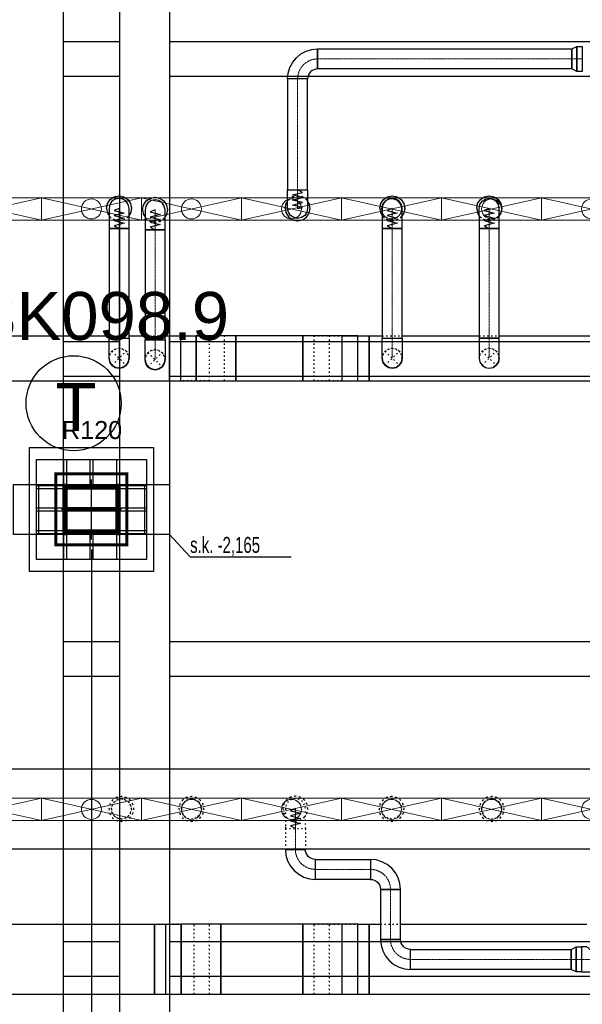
# Model space of a CAD drawing. Header units: centimetres. Extents: x -149939 to 48626, y -46000 to 152985.
# Tile 41 of 256: x -23256 to -17633, y 12051 to 21897. Entities that reach past the tile are written whole.
import ezdxf

# ---------------------------------------------------------------- set-up
doc = ezdxf.new("R2010")
doc.units = ezdxf.units.CM
doc.header["$LTSCALE"] = 50
doc.header["$PDMODE"] = 35
doc.header["$PDSIZE"] = 0.1
for name, pattern in [('01-103-Went PP_poziom-0_5$0$DASHDOT', [25.4, 12.7, -6.35, 0, -6.35]), ('CADVENT_CENTERLINE', [9.9, 7.4, -1, 0.5, -1]), ('CADVENT_HIDDEN', [0.8, 0.25, -0.55]), ('Kondygnacja  -0_5$0$HIDDEN', [9.525, 6.35, -3.175]), ('Kondygnacja  -0_5$0$HIDDEN2', [4.7625, 3.175, -1.5875]), ('Osie rzutów$0$DASHDOT2', [12.7, 6.35, -3.175, 0, -3.175])]:
    doc.linetypes.add(name, pattern=pattern)
doc.layers.get('0').update_dxf_attribs({"color": 8})
doc.layers.get('DEFPOINTS').update_dxf_attribs({"color": 8})
for name, color, linetype in [('01-103-Went PP_poziom-0_5$0$L_Nawiew', 7, 'Continuous'), ('01-103-Went PP_poziom-0_5$0$L_oś symetrii', 7, 'Continuous'), ('bgde-nawiewDETAILS', 1, 'Continuous'), ('bgde-nawiewEXP', 7, 'Continuous'), ('bgde-nawiewHIDDEN', 250, 'Continuous'), ('Kondygnacja  -0_5$0$ARCH_INFO_ODPORNOŚĆ OGNIOWA', 8, 'Continuous'), ('Kondygnacja  -0_5$0$ARCH_KONSTR_POWYŻEJ RZUTU', 8, 'Kondygnacja  -0_5$0$HIDDEN'), ('Kondygnacja  -0_5$0$ARCH_KONSTR_POWYŻEJ RZUTU_IST', 8, 'Kondygnacja  -0_5$0$HIDDEN2'), ('Kondygnacja  -0_5$0$ARCH_KONSTRUKCJA_NIEWIDOCZNA', 8, 'Continuous'), ('Kondygnacja  -0_5$0$ARCH_OKŁADZINA', 8, 'Continuous'), ('Kondygnacja  -0_5$0$ARCH_SŁUPY', 8, 'Continuous'), ('Osie rzutów$0$ARCH_INFO_OSIE_IST', 8, 'Osie rzutów$0$DASHDOT2'), ('Osie rzutów$0$ARCH_INFO_OSIE_OPISY_IST', 8, 'Continuous')]:
    doc.layers.add(name, color=color, linetype=linetype)
for name, color, linetype, lineweight in [('bgde-nawiewCEN', 7, 'Continuous', 13), ('bgde_nawiewnik', 11, 'Continuous', 5), ('Kondygnacja  -0_5$0$ARCH_INFO_WYMIARY', 8, 'Continuous', 9), ('RFCU', 6, 'Continuous', 30)]:
    doc.layers.add(name, color=color, linetype=linetype, lineweight=lineweight)
doc.styles.add('Arial', font='ARIAL.TTF')
doc.styles.add('Kondygnacja  -0_5$0$Arial', font='ARIAL.TTF')
doc.styles.add('Kondygnacja  -0_5$0$BIKTS', font='bikromsw.shx', dxfattribs={"width": 0.8})
doc.styles.add('Kondygnacja  -0_5$0$Romans', font='Romans.shx', dxfattribs={"width": 0.7})
doc.dimstyles.new('Kondygnacja  -0_5$0$Wymiary 1-100', dxfattribs={"dimtxt": 12, "dimasz": 10, "dimexe": 5, "dimexo": 0, "dimgap": 4, "dimtad": 1, "dimrnd": 0.5, "dimzin": 12, "dimdsep": 46, "dimtxsty": 'Kondygnacja  -0_5$0$Romans', "dimblk": 'Kondygnacja  -0_5$0$_Oblique', "dimcen": 10, "dimdle": 10, "dimclrt": 55, "dimazin": 0, "dimtfac": 1, "dimtmove": 1, "dimatfit": 3, "dimfxl": 8, "dimfxlon": 1, "dimtolj": 1, "dimtzin": 0, "dimarcsym": 0})
pattern_1 = [(45, (-1133.3117, -3177.9858), (-0.6735192, 0.6735192), [])]

# ---------------------------------------------------------------- blocks, each defined once
blk = doc.blocks.new('Osie rzutów')
at = {"layer": 'Osie rzutów$0$ARCH_INFO_OSIE_IST', "ltscale": 10}
for p, q in [((9860, 12510), (9860, 4623.26)), ((9860, 6170), (9860, 6230)), ((4436.04, 6200), (15156.54, 6200)), ((9890, 6200), (9830, 6200))]:
    blk.add_line(p, q, dxfattribs=at)
blk = doc.blocks.new('Kondygnacja  -0_5$0$słup_kwadrat')
at = {"layer": 'Kondygnacja  -0_5$0$ARCH_SŁUPY', "lineweight": 40}
h = blk.add_hatch(dxfattribs=at)
h.set_pattern_fill('ANSI31', color=256, scale=0.3, style=0)
h.set_pattern_definition(pattern_1)
h.paths.add_polyline_path([(36, 34), (39, 34), (39, 84), (36, 84)])
h = blk.add_hatch(dxfattribs=at)
h.set_pattern_fill('ANSI31', color=256, scale=0.3, style=0)
h.set_pattern_definition(pattern_1)
h.paths.add_polyline_path([(89, 80), (89, 83), (39, 83), (39, 80)])
h = blk.add_hatch(dxfattribs=at)
h.set_pattern_fill('ANSI31', color=256, scale=0.3, style=0)
h.set_pattern_definition(pattern_1)
h.paths.add_polyline_path([(89, 34), (92, 34), (92, 84), (89, 84)])
h = blk.add_hatch(dxfattribs=at)
h.set_pattern_fill('ANSI31', color=256, scale=0.3, style=0)
h.set_pattern_definition(pattern_1)
h.paths.add_polyline_path([(89, 57.5), (89, 60.5), (39, 60.5), (39, 57.5)])
h = blk.add_hatch(dxfattribs=at)
h.set_pattern_fill('ANSI31', color=256, scale=0.3, style=0)
h.set_pattern_definition(pattern_1)
h.paths.add_polyline_path([(89, 35), (89, 38), (39, 38), (39, 35)])
at = {"layer": 'Kondygnacja  -0_5$0$ARCH_KONSTRUKCJA_NIEWIDOCZNA'}
blk.add_lwpolyline([(119, 109), (119, 9), (9, 9), (9, 109)], close=True, dxfattribs=at)
for points in [[(36, 109), (36, 84)], [(39, 109), (39, 84)], [(62.5, 109), (62.5, 83)], [(65.5, 109), (65.5, 83)], [(89, 109), (89, 84)], [(92, 109), (92, 84)], [(9, 83), (36, 83)], [(9, 80), (36, 80)], [(92, 83), (119, 83)], [(92, 80), (119, 80)], [(9, 60.5), (36, 60.5)], [(92, 60.5), (119, 60.5)], [(9, 57.5), (36, 57.5)], [(92, 57.5), (119, 57.5)], [(9, 38), (36, 38)], [(9, 35), (36, 35)], [(36, 34), (36, 9)], [(39, 34), (39, 9)], [(62.5, 35), (62.5, 9)], [(65.49, 35), (65.49, 9)], [(89, 34), (89, 9)], [(92, 38), (119, 38)], [(92, 35), (119, 35)], [(92, 34), (92, 9)]]:
    blk.add_lwpolyline(points, dxfattribs=at)
at = {"layer": 'Kondygnacja  -0_5$0$ARCH_OKŁADZINA'}
blk.add_lwpolyline([(2, 121), (126, 121), (126, -3), (2, -3)], close=True, dxfattribs=at)
at = {"layer": 'Kondygnacja  -0_5$0$ARCH_SŁUPY', "lineweight": 40}
for p, q in [((39, 60.5), (89, 60.5)), ((89, 57.5), (39, 57.5))]:
    blk.add_line(p, q, dxfattribs=at)
at = {"layer": 'Kondygnacja  -0_5$0$ARCH_SŁUPY', "lineweight": 50, "const_width": 3}
blk.add_lwpolyline([(28.5, 94.5), (99.5, 94.5), (99.5, 23.5), (28.5, 23.5)], close=True, dxfattribs=at)
at = {"layer": 'Kondygnacja  -0_5$0$ARCH_SŁUPY', "lineweight": 40}
for points in [[(36, 84), (39, 84), (39, 34), (36, 34)], [(89, 84), (92, 84), (92, 34), (89, 34)]]:
    blk.add_lwpolyline(points, close=True, dxfattribs=at)
for points in [[(89, 83), (39, 83)], [(39, 80), (89, 80)], [(89, 38), (39, 38)], [(39, 35), (89, 35)]]:
    blk.add_lwpolyline(points, dxfattribs=at)
blk = doc.blocks.new('Kondygnacja  -0_5$0$konstrukcja istniejąca -0.5')
at = {"layer": 'Kondygnacja  -0_5$0$ARCH_KONSTR_POWYŻEJ RZUTU_IST', "ltscale": 10}
for points in [[(9832, 6225), (9832, 7375)], [(9888, 7375), (9888, 6225)], [(9938, 7375), (9938, 6225)], [(9832, 6667.89), (9888, 6667.89)], [(9938, 6667.89), (10982, 6667.89)], [(9888, 6632.89), (9832, 6632.89)], [(10982, 6632.89), (9938, 6632.89)], [(9832, 6367.89), (9888, 6367.89)], [(9938, 6367.89), (10982, 6367.89)], [(9888, 6332.89), (9832, 6332.89)], [(10982, 6332.89), (9938, 6332.89)], [(9938, 6175), (9782, 6175), (9782, 6225), (9938, 6225), (9938, 6175)], [(9832, 5025), (9832, 6175)], [(9888, 6175), (9888, 5025)], [(9938, 6175), (9938, 5025)], [(9832, 6067.89), (9888, 6067.89)], [(9938, 6067.89), (10982, 6067.89)], [(9888, 6032.89), (9832, 6032.89)], [(10982, 6032.89), (9938, 6032.89)], [(9832, 5767.89), (9888, 5767.89)], [(9938, 5767.89), (10982, 5767.89)], [(9888, 5732.89), (9832, 5732.89)], [(10982, 5732.89), (9938, 5732.89)]]:
    blk.add_lwpolyline(points, dxfattribs=at)
at = {"layer": 'Kondygnacja  -0_5$0$ARCH_KONSTR_POWYŻEJ RZUTU_IST', "ltscale": 10, "elevation": 0}
for points in [[(9807, 6225), (9807, 6175)], [(9913, 6225), (9913, 6175)]]:
    blk.add_lwpolyline(points, dxfattribs=at)
at = {"layer": 'Kondygnacja  -0_5$0$ARCH_KONSTR_POWYŻEJ RZUTU_IST'}
blk.add_lwpolyline([(9938, 6175), (9958.68, 6152.53), (10059.84, 6152.53)], dxfattribs=at)
at = {"layer": 'Kondygnacja  -0_5$0$ARCH_KONSTR_POWYŻEJ RZUTU_IST', "style": 'Kondygnacja  -0_5$0$BIKTS', "width": 0.7}
blk.add_text('s.k. -2,165', height=16, dxfattribs=at).set_placement((9958.68, 6156.46))
blk = doc.blocks.new('Kondygnacja  -0_5$0$_Oblique')
at = {"color": 0, "linetype": 'ByBlock', "lineweight": -2}
blk.add_line((-0.5, -0.5), (0.5, 0.5), dxfattribs=at)
blk = doc.blocks.new('*D212')
at = {"layer": 'DEFPOINTS', "color": 0}
for p in [(-30586.3, 81900), (-30681.1, 12489.5), (9064, 12489.5)]:
    blk.add_point(p, dxfattribs=at)
at = {"layer": 'Kondygnacja  -0_5$0$ARCH_INFO_WYMIARY', "color": 0, "lineweight": -2}
for p, q in [((-30673.1, 81900), (-30686.1, 81900)), ((-30681.1, 81910), (-30681.1, 12479.5)), ((-30673.1, 12489.5), (-30686.1, 12489.5))]:
    blk.add_line(p, q, dxfattribs=at)
at = {"layer": 'Kondygnacja  -0_5$0$ARCH_INFO_WYMIARY', "color": 0, "linetype": 'ByBlock', "lineweight": -2, "xscale": 10, "yscale": 10, "zscale": 10}
for p, rotation in [((-30681.1, 81900), 90), ((-30681.1, 12489.5), 270)]:
    blk.add_blockref('Kondygnacja  -0_5$0$_Oblique', p, dxfattribs=dict(at, rotation=rotation))
at = {"layer": 'Kondygnacja  -0_5$0$ARCH_INFO_WYMIARY', "color": 55, "insert": (-30691.1, 47194.8), "char_height": 12, "attachment_point": 5, "rotation": 90, "style": 'Kondygnacja  -0_5$0$Romans'}
blk.add_mtext('\\A1;69410.5', dxfattribs=at)
blk = doc.blocks.new('A$C066D7839')
at = {"layer": 'bgde_nawiewnik', "color": 7}
for p, q in [((-50, -11.15), (-50, 11.15)), ((-50, 11.15), (50, 11.15)), ((-50, -11.15), (50, 11.15)), ((50, -11.15), (-50, 11.15)), ((50, 11.15), (50, -11.15)), ((50, -11.15), (-50, -11.15))]:
    blk.add_line(p, q, dxfattribs=at)
blk.add_circle((0, 0), 10, dxfattribs=at)
blk = doc.blocks.new('*U509')
at = {"layer": '01-103-Went PP_poziom-0_5$0$L_oś symetrii', "linetype": '01-103-Went PP_poziom-0_5$0$DASHDOT', "lineweight": -3}
blk.add_line((0, 0, 0), (0, 0), dxfattribs=at)

msp = doc.modelspace()

# ---------------------------------------------------------------- linework, layer by layer
at = {"layer": 'bgde-nawiewCEN', "linetype": 'CADVENT_CENTERLINE', "ltscale": 0.06}
for p, q in [((-17736.132, 21504.314), (-20278.377, 21504.314)), ((-17633.132, 21504.314), (-17736.132, 21504.314)), ((-20478.377, 21304.314), (-20478.377, 20195.476)), ((-20478.377, 20195.476), (-20478.377, 20178.139)), ((-20478.377, 20178.139), (-20478.377, 20130.745)), ((-20478.377, 20130.745), (-20478.377, 20104.974)), ((-20478.377, 20104.974), (-20478.377, 20083.158)), ((-22263.229, 20009.546), (-22263.229, 20010.02)), ((-22263.229, 20008.421), (-22263.229, 20009.546)), ((-22263.229, 20006.231), (-22263.229, 20008.421)), ((-22263.229, 20002.619), (-22263.229, 20006.231)), ((-22263.229, 19997.231), (-22263.229, 20002.619)), ((-22263.229, 19989.712), (-22263.229, 19997.231)), ((-22263.229, 19979.705), (-22263.229, 19989.712)), ((-21903.904, 19994.75), (-21903.904, 19995.224)), ((-21903.904, 19993.624), (-21903.904, 19994.75)), ((-21903.904, 19991.432), (-21903.904, 19993.624)), ((-21903.904, 19987.817), (-21903.904, 19991.432)), ((-21903.904, 19982.424), (-21903.904, 19987.817)), ((-20478.377, 20083.158), (-20478.377, 20064.97)), ((-20478.377, 20064.97), (-20478.377, 20050.078)), ((-20478.377, 20050.078), (-20478.377, 20038.154)), ((-20478.377, 20038.154), (-20478.377, 20028.868)), ((-20478.377, 20028.868), (-20478.377, 20021.889)), ((-20478.377, 20021.889), (-20478.377, 20016.889)), ((-20478.377, 20016.889), (-20478.377, 20013.537)), ((-20478.377, 20013.537), (-20478.377, 20011.504)), ((-20478.377, 20011.504), (-20478.377, 20010.46)), ((-20478.377, 20010.46), (-20478.377, 20010.02)), ((-19532.938, 20009.546), (-19532.938, 20010.02)), ((-19532.938, 20008.421), (-19532.938, 20009.546)), ((-19532.938, 20006.231), (-19532.938, 20008.421)), ((-19532.938, 20002.619), (-19532.938, 20006.231)), ((-19532.938, 19997.231), (-19532.938, 20002.619)), ((-19532.938, 19989.712), (-19532.938, 19997.231)), ((-19532.938, 19979.705), (-19532.938, 19989.712)), ((-18563.767, 20009.546), (-18563.767, 20010.02)), ((-18563.767, 20008.421), (-18563.767, 20009.546)), ((-18563.767, 20006.231), (-18563.767, 20008.421)), ((-18563.767, 20002.619), (-18563.767, 20006.231)), ((-18563.767, 19997.231), (-18563.767, 20002.619)), ((-18563.767, 19989.712), (-18563.767, 19997.231)), ((-18563.767, 19979.705), (-18563.767, 19989.712)), ((-22263.229, 19966.857), (-22263.229, 19979.705)), ((-22263.229, 19950.812), (-22263.229, 19966.857)), ((-22263.229, 19931.214), (-22263.229, 19950.812)), ((-22263.229, 19907.708), (-22263.229, 19931.214)), ((-22263.229, 19879.94), (-22263.229, 19907.708)), ((-21903.904, 19974.898), (-21903.904, 19982.424)), ((-21903.904, 19964.884), (-21903.904, 19974.898)), ((-21903.904, 19952.024), (-21903.904, 19964.884)), ((-21903.904, 19935.965), (-21903.904, 19952.024)), ((-21903.904, 19916.35), (-21903.904, 19935.965)), ((-21903.904, 19892.824), (-21903.904, 19916.35)), ((-21903.904, 19865.032), (-21903.904, 19892.824)), ((-19532.938, 19966.857), (-19532.938, 19979.705)), ((-19532.938, 19950.812), (-19532.938, 19966.857)), ((-19532.938, 19931.214), (-19532.938, 19950.812)), ((-19532.938, 19907.708), (-19532.938, 19931.214)), ((-19532.938, 19879.94), (-19532.938, 19907.708)), ((-18563.767, 19966.857), (-18563.767, 19979.705)), ((-18563.767, 19950.812), (-18563.767, 19966.857)), ((-18563.767, 19931.214), (-18563.767, 19950.812)), ((-18563.767, 19907.708), (-18563.767, 19931.214)), ((-18563.767, 19879.94), (-18563.767, 19907.708)), ((-22263.229, 19828.873), (-22263.229, 19879.94)), ((-22263.229, 19810.192), (-22263.229, 19828.873)), ((-22263.229, 18711.102), (-22263.229, 19810.192)), ((-21903.904, 19813.921), (-21903.904, 19865.032)), ((-21903.904, 19795.224), (-21903.904, 19813.921)), ((-21903.904, 18696.134), (-21903.904, 19795.224)), ((-19532.938, 19828.873), (-19532.938, 19879.94)), ((-19532.938, 19810.192), (-19532.938, 19828.873)), ((-19532.938, 18711.102), (-19532.938, 19810.192)), ((-18563.767, 19828.873), (-18563.767, 19879.94)), ((-18563.767, 19810.192), (-18563.767, 19828.873)), ((-18563.767, 18711.102), (-18563.767, 19810.192)), ((-22263.229, 18711.102), (-22263.229, 18511.102)), ((-19532.938, 18711.102), (-19532.938, 18511.102)), ((-18563.767, 18711.102), (-18563.767, 18511.102)), ((-21903.904, 18696.134), (-21903.904, 18496.134)), ((-20501.012, 14007.088), (-20501.012, 14007.562)), ((-20501.012, 14005.962), (-20501.012, 14007.088)), ((-20501.012, 14003.77), (-20501.012, 14005.962)), ((-20501.012, 14000.155), (-20501.012, 14003.77)), ((-20501.012, 13994.762), (-20501.012, 14000.155)), ((-20501.012, 13987.237), (-20501.012, 13994.762)), ((-20501.012, 13977.222), (-20501.012, 13987.237)), ((-20501.012, 13964.362), (-20501.012, 13977.222)), ((-20501.012, 13948.303), (-20501.012, 13964.362)), ((-20501.012, 13928.688), (-20501.012, 13948.303)), ((-20501.012, 13905.162), (-20501.012, 13928.688)), ((-20501.012, 13877.37), (-20501.012, 13905.162)), ((-20501.012, 13826.259), (-20501.012, 13877.37)), ((-20501.012, 13807.562), (-20501.012, 13826.259)), ((-20501.012, 13600), (-20501.012, 13807.562)), ((-19750.351, 13400), (-20301.012, 13400)), ((-19550.351, 12699.847), (-19550.351, 13200)), ((-17744.22, 12499.847), (-19350.351, 12499.847)), ((-17641.22, 12499.847), (-17744.22, 12499.847)), ((-17641.22, 12499.847), (-17488.22, 12499.847))]:
    msp.add_line(p, q, dxfattribs=at)
for centre, start, end in [((-20278.377, 21304.314), 90, 180), ((-20301.012, 13600), 180, 270), ((-19750.351, 13200), 0, 90)]:
    msp.add_arc(centre, 200, start, end, dxfattribs=at)
at = {"layer": 'bgde-nawiewCEN', "linetype": 'CADVENT_CENTERLINE', "ltscale": 0.06, "extrusion": (0, 0, -1)}
msp.add_arc((19350.351, 12699.847), 200, 270, 0, dxfattribs=at)
at = {"layer": 'bgde-nawiewDETAILS', "linetype": 'CADVENT_HIDDEN'}
for p, q in [((-22333.94, 18440.392), (-22192.519, 18581.813)), ((-22333.94, 18581.813), (-22192.519, 18440.392)), ((-21974.615, 18425.423), (-21833.194, 18566.845)), ((-21974.615, 18566.845), (-21833.194, 18425.423)), ((-19603.649, 18440.392), (-19462.227, 18581.813)), ((-19603.649, 18581.813), (-19462.227, 18440.392)), ((-18634.477, 18440.392), (-18493.056, 18581.813)), ((-18634.477, 18581.813), (-18493.056, 18440.392))]:
    msp.add_line(p, q, dxfattribs=at)
at = {"layer": 'bgde-nawiewEXP', "linetype": 'Continuous'}
for points in [[(-20578.377, 20195.476), (-20378.377, 20195.476), (-20378.377, 21304.314), (-20578.377, 21304.314), (-20572.613, 21362.841), (-20555.541, 21419.119), (-20527.818, 21470.985), (-20490.509, 21516.446), (-20445.048, 21553.755), (-20393.182, 21581.478), (-20336.904, 21598.55), (-20278.377, 21604.314), (-20278.377, 21404.314), (-20297.886, 21402.392), (-20316.646, 21396.702), (-20333.934, 21387.461), (-20349.088, 21375.025), (-20361.524, 21359.871), (-20370.765, 21342.582), (-20376.456, 21323.823), (-20378.377, 21304.314), (-20578.377, 21304.314)], [(-20278.377, 21404.314), (-20278.377, 21604.314), (-17736.132, 21604.314), (-17736.132, 21404.314)], [(-17736.132, 21404.314), (-17736.132, 21604.314), (-17687.975, 21629.314), (-17687.975, 21379.314)], [(-17687.975, 21379.314), (-17687.975, 21629.314), (-17633.132, 21629.314), (-17633.132, 21379.314)], [(-20578.377, 20010.02), (-20578.377, 20195.476), (-20378.377, 20195.476), (-20378.377, 20010.02), (-20385.989, 19971.752), (-20407.667, 19939.309), (-20440.109, 19917.632), (-20478.377, 19910.02), (-20516.646, 19917.632), (-20549.088, 19939.309), (-20570.765, 19971.752)], [(-22363.229, 19966.857), (-22363.229, 19810.192), (-22163.229, 19810.192), (-22163.229, 20010.02), (-22170.842, 20048.288), (-22192.519, 20080.731), (-22224.961, 20102.408), (-22263.229, 20110.02), (-22301.498, 20102.408), (-22333.94, 20080.731), (-22355.617, 20048.288), (-22363.229, 20010.02), (-22363.229, 19979.705)], [(-22003.904, 19795.224), (-21803.904, 19795.224), (-21803.904, 19995.224), (-21811.516, 20033.493), (-21833.194, 20065.935), (-21865.636, 20087.612), (-21903.904, 20095.224), (-21942.173, 20087.612), (-21974.615, 20065.935), (-21996.292, 20033.493), (-22003.904, 19995.224), (-22003.904, 19813.921)], [(-19632.938, 20009.546), (-19632.938, 19810.192), (-19432.938, 19810.192), (-19432.938, 20010.02), (-19440.55, 20048.288), (-19462.227, 20080.731), (-19494.67, 20102.408), (-19532.938, 20110.02), (-19571.206, 20102.408), (-19603.649, 20080.731), (-19625.326, 20048.288), (-19632.938, 20010.02)], [(-22363.229, 18711.102), (-22163.229, 18711.102), (-22163.229, 19810.192), (-22363.229, 19810.192)], [(-22003.904, 18696.134), (-21803.904, 18696.134), (-21803.904, 19795.224), (-22003.904, 19795.224)], [(-19632.938, 18711.102), (-19432.938, 18711.102), (-19432.938, 19810.192), (-19632.938, 19810.192)], [(-18663.767, 18711.102), (-18463.767, 18711.102), (-18463.767, 19810.192), (-18663.767, 19810.192)], [(-21096.474, 18286.102), (-20031.843, 18286.102), (-20031.843, 18736.102), (-20428.074, 18736.102), (-20428.074, 18286.102), (-20428.074, 18736.102), (-21096.474, 18736.102)], [(-19632.938, 18511.102), (-19632.938, 18711.102), (-19432.938, 18711.102), (-19432.938, 18511.102), (-19440.55, 18472.834), (-19462.227, 18440.392), (-19494.67, 18418.714), (-19532.938, 18411.102), (-19571.206, 18418.714), (-19603.649, 18440.392), (-19625.326, 18472.834)], [(-18663.767, 18511.102), (-18656.155, 18472.834), (-18634.477, 18440.392), (-18602.035, 18418.714), (-18563.767, 18411.102), (-18525.498, 18418.714), (-18493.056, 18440.392), (-18471.379, 18472.834), (-18463.767, 18511.102), (-18463.767, 18711.102), (-18663.767, 18711.102), (-18663.767, 18514.945)], [(-22003.904, 18496.134), (-22003.904, 18696.134), (-21803.904, 18696.134), (-21803.904, 18496.134), (-21811.516, 18457.866), (-21833.194, 18425.423), (-21865.636, 18403.746), (-21903.904, 18396.134), (-21942.173, 18403.746), (-21974.615, 18425.423), (-21996.292, 18457.866)], [(-22363.229, 18511.102), (-22355.617, 18472.834), (-22333.94, 18440.392), (-22301.498, 18418.714), (-22263.229, 18411.102), (-22224.961, 18418.714), (-22192.519, 18440.392), (-22170.842, 18472.834), (-22163.229, 18511.102), (-22170.842, 18472.834), (-22192.519, 18440.392), (-22224.961, 18418.714), (-22263.229, 18411.102), (-22301.498, 18418.714), (-22333.94, 18440.392), (-22355.617, 18472.834)], [(-22003.904, 18496.134), (-21996.292, 18457.866), (-21974.615, 18425.423), (-21942.173, 18403.746), (-21903.904, 18396.134), (-21865.636, 18403.746), (-21833.194, 18425.423), (-21811.516, 18457.866), (-21803.904, 18496.134), (-21811.516, 18457.866), (-21833.194, 18425.423), (-21865.636, 18403.746), (-21903.904, 18396.134), (-21942.173, 18403.746), (-21974.615, 18425.423), (-21996.292, 18457.866)], [(-20601.012, 13600), (-20595.247, 13541.473), (-20578.175, 13485.195), (-20550.452, 13433.329), (-20513.144, 13387.868), (-20467.683, 13350.559), (-20415.817, 13322.836), (-20359.539, 13305.764), (-20301.012, 13300), (-20301.012, 13500), (-20320.521, 13501.921), (-20339.28, 13507.612), (-20356.569, 13516.853), (-20371.722, 13529.289), (-20384.159, 13544.443), (-20393.4, 13561.732), (-20399.09, 13580.491), (-20401.012, 13600), (-20593.4, 13600)], [(-20301.011, 13300), (-20301.011, 13500), (-19750.351, 13500), (-19750.351, 13300)], [(-19750.351, 13300), (-19730.842, 13298.079), (-19712.082, 13292.388), (-19694.794, 13283.147), (-19679.64, 13270.711), (-19667.204, 13255.557), (-19657.963, 13238.268), (-19652.272, 13219.509), (-19650.351, 13200), (-19450.351, 13200), (-19456.115, 13258.527), (-19473.187, 13314.805), (-19500.91, 13366.671), (-19538.219, 13412.132), (-19583.68, 13449.441), (-19635.546, 13477.164), (-19691.824, 13494.236), (-19750.351, 13500), (-19750.351, 13307.612)], [(-19650.351, 12699.848), (-19450.351, 12699.848), (-19450.351, 13200), (-19650.351, 13200)], [(-21245.739, 12153.743), (-20428.074, 12153.743), (-20428.074, 12853.743), (-21245.739, 12853.743)], [(-20428.074, 12153.743), (-20031.843, 12153.743), (-20031.843, 12853.743), (-20428.074, 12853.743)], [(-19650.351, 12699.847), (-19644.586, 12641.32), (-19627.514, 12585.042), (-19599.792, 12533.176), (-19562.483, 12487.715), (-19517.022, 12450.407), (-19465.156, 12422.684), (-19408.878, 12405.612), (-19350.351, 12399.847), (-19350.351, 12599.847), (-19369.86, 12601.769), (-19388.619, 12607.459), (-19405.908, 12616.7), (-19421.061, 12629.137), (-19433.498, 12644.29), (-19442.739, 12661.579), (-19448.429, 12680.338), (-19450.351, 12699.847), (-19642.739, 12699.847)], [(-17744.22, 12399.847), (-17744.22, 12599.847), (-17696.063, 12624.847), (-17696.063, 12374.847)], [(-17696.063, 12374.847), (-17696.063, 12624.847), (-17641.22, 12624.847), (-17641.22, 12374.847)], [(-17641.22, 12374.847), (-17335.22, 12374.847), (-17335.22, 12624.847), (-17388.22, 12624.847), (-17395.832, 12617.235), (-17402.224, 12615.332), (-17417.509, 12600.048), (-17443.966, 12588.236), (-17449.951, 12582.25), (-17488.22, 12570.858), (-17526.488, 12582.25), (-17532.474, 12588.236), (-17558.93, 12600.048), (-17574.215, 12615.332), (-17580.608, 12617.235), (-17588.22, 12624.847), (-17641.22, 12624.847), (-17641.22, 12384.363)], [(-19350.351, 12399.847), (-19350.351, 12599.847), (-17744.22, 12599.847), (-17744.22, 12399.847)]]:
    msp.add_lwpolyline(points, close=True, dxfattribs=at)
at = {"layer": 'bgde-nawiewEXP'}
for points in [[(-20478.377, 20010.02), (-20428.377, 20017.833), (-20528.377, 20042.834), (-20428.377, 20067.913), (-20528.377, 20093.401), (-20428.377, 20118.478), (-20528.377, 20144.166), (-20428.377, 20169.172), (-20478.377, 20195.476)], [(-22263.229, 20010.02), (-22313.229, 19988.741), (-22213.229, 19963.401), (-22313.229, 19938.202), (-22213.229, 19912.939), (-22313.229, 19887.426), (-22213.229, 19862.089), (-22313.229, 19836.652), (-22263.229, 19810.192)], [(-21903.904, 19995.224), (-21953.904, 19973.927), (-21853.904, 19948.565), (-21953.904, 19923.344), (-21853.904, 19898.06), (-21953.904, 19872.525), (-21853.904, 19847.165), (-21953.904, 19821.707), (-21903.904, 19795.224)], [(-19532.938, 20010.02), (-19582.938, 19988.741), (-19482.938, 19963.401), (-19582.938, 19938.202), (-19482.938, 19912.939), (-19582.938, 19887.426), (-19482.938, 19862.089), (-19582.938, 19836.652), (-19532.938, 19810.192)], [(-18563.767, 20010.02), (-18613.767, 19988.741), (-18513.767, 19963.401), (-18613.767, 19938.202), (-18513.767, 19912.939), (-18613.767, 19887.426), (-18513.767, 19862.089), (-18613.767, 19836.652), (-18563.767, 19810.192)]]:
    msp.add_lwpolyline(points, dxfattribs=at)
at = {"layer": 'bgde-nawiewEXP', "linetype": 'Continuous'}
for points in [[(-22388.229, 20010.02), (-22378.714, 20057.855), (-22351.618, 20098.408), (-22311.065, 20125.505), (-22263.229, 20135.02), (-22215.394, 20125.505), (-22174.841, 20098.408), (-22147.745, 20057.855), (-22138.229, 20010.02), (-22147.745, 19962.184), (-22163.229, 19939.01)], [(-22028.904, 19995.224), (-22019.389, 20043.06), (-21992.293, 20083.613), (-21951.74, 20110.709), (-21903.904, 20120.224), (-21856.069, 20110.709), (-21815.516, 20083.613), (-21788.419, 20043.06), (-21778.904, 19995.224), (-21788.419, 19947.389), (-21803.904, 19924.214)], [(-19657.938, 20010.02), (-19648.423, 20057.855), (-19621.326, 20098.408), (-19580.773, 20125.505), (-19532.938, 20135.02), (-19485.102, 20125.505), (-19444.55, 20098.408), (-19417.453, 20057.855), (-19407.938, 20010.02), (-19417.453, 19962.184), (-19432.938, 19939.01)], [(-18688.767, 20010.02), (-18679.251, 20057.855), (-18652.155, 20098.408), (-18611.602, 20125.505), (-18563.767, 20135.02), (-18515.931, 20125.505), (-18475.378, 20098.408), (-18448.282, 20057.855), (-18438.767, 20010.02), (-18448.282, 19962.184), (-18463.767, 19939.01)], [(-18663.767, 19931.214), (-18663.767, 20010.02), (-18656.155, 20048.288), (-18634.477, 20080.731), (-18602.035, 20102.408), (-18563.767, 20110.02), (-18525.498, 20102.408), (-18493.056, 20080.731)], [(-18493.056, 20080.731), (-18525.498, 20102.408)], [(-22388.229, 20010.02), (-22378.714, 19962.184), (-22363.229, 19939.01)], [(-22028.904, 19995.224), (-22019.389, 19947.389), (-22003.904, 19924.214)], [(-20603.377, 20010.02), (-20593.862, 19962.184), (-20566.766, 19921.632), (-20526.213, 19894.535), (-20478.377, 19885.02), (-20430.542, 19894.535), (-20389.989, 19921.632), (-20362.892, 19962.184), (-20353.377, 20010.02), (-20362.892, 20057.855), (-20378.377, 20081.03)], [(-20603.377, 20010.02), (-20593.862, 20057.855), (-20578.377, 20081.03)], [(-19657.938, 20010.02), (-19648.423, 19962.184), (-19632.938, 19939.01)], [(-18688.767, 20010.02), (-18679.251, 19962.184), (-18663.767, 19939.01)], [(-18663.767, 19931.214), (-18663.767, 19810.192), (-18463.767, 19810.192), (-18463.767, 20010.02), (-18471.379, 20048.288), (-18493.056, 20080.731)], [(-18493.056, 20080.731), (-18471.379, 20048.288)], [(-25343.414, 18286.102), (-25318.414, 18286.102), (-25280.146, 18278.49), (-25247.704, 18256.813), (-25226.026, 18224.371), (-25218.414, 18186.102), (-25218.414, 15975.001), (-24518.414, 15975.001), (-24518.414, 18161.102), (-25218.414, 18161.102), (-24518.414, 18161.102), (-24518.414, 18186.102), (-24510.802, 18224.371), (-24489.125, 18256.813), (-24456.683, 18278.49), (-24418.414, 18286.102), (-21646.614, 18286.102), (-21646.614, 18736.102), (-21492.705, 18736.102)], [(-23397.701, 18736.102), (-22363.229, 18736.102)], [(-22363.229, 18511.102), (-22363.229, 18711.102), (-22163.229, 18711.102), (-22163.229, 18511.102), (-22170.842, 18472.834)], [(-22163.229, 18736.102), (-22003.904, 18736.102)], [(-21803.904, 18736.102), (-21760.003, 18736.102), (-21760.003, 18286.102), (-21760.003, 18736.102), (-21646.614, 18736.102)], [(-21646.614, 18286.102), (-21096.474, 18286.102), (-21096.474, 18736.102), (-21492.705, 18736.102), (-21492.705, 18286.102)], [(-21492.705, 18286.102), (-21492.705, 18736.102)], [(-20031.843, 18286.102), (-14213.637, 18286.102), (-14213.637, 18736.102), (-13913.637, 18600), (-13913.637, 18500), (-14213.637, 18736.102), (-14396.891, 18736.102)], [(-20031.843, 18736.102), (-19877.934, 18736.102)], [(-20031.843, 18286.102), (-20031.843, 18736.102)], [(-19877.934, 18736.102), (-20031.843, 18736.102)], [(-19877.934, 18286.102), (-19877.934, 18736.102), (-19764.546, 18736.102), (-19764.546, 18286.102), (-19764.546, 18736.102), (-19632.938, 18736.102)], [(-19432.938, 18736.102), (-18663.767, 18736.102)], [(-18463.767, 18736.102), (-16642.417, 18736.102)], [(-22363.229, 18511.102), (-22355.617, 18472.834), (-22333.94, 18440.392), (-22301.498, 18418.714), (-22263.229, 18411.102), (-22224.961, 18418.714), (-22192.519, 18440.392), (-22170.842, 18472.834), (-22163.229, 18511.102)], [(-19632.938, 18511.102), (-19625.326, 18472.834), (-19603.649, 18440.392), (-19571.206, 18418.714), (-19532.938, 18411.102), (-19494.67, 18418.714), (-19462.227, 18440.392), (-19440.55, 18472.834), (-19432.938, 18511.102), (-19440.55, 18472.834)], [(-19632.938, 18511.102), (-19625.326, 18472.834), (-19603.649, 18440.392), (-19571.206, 18418.714), (-19532.938, 18411.102), (-19494.67, 18418.714), (-19462.227, 18440.392), (-19440.55, 18472.834)], [(-19440.55, 18472.834), (-19432.938, 18511.102)], [(-18663.767, 18511.102), (-18656.155, 18472.834), (-18634.477, 18440.392), (-18602.035, 18418.714), (-18563.767, 18411.102), (-18525.498, 18418.714), (-18493.056, 18440.392), (-18471.379, 18472.834), (-18463.767, 18511.102), (-18471.379, 18472.834), (-18493.056, 18440.392)], [(-18663.767, 18511.102), (-18656.155, 18472.834), (-18634.477, 18440.392), (-18602.035, 18418.714), (-18563.767, 18411.102), (-18525.498, 18418.714), (-18493.056, 18440.392)], [(-19440.55, 18472.834), (-19462.227, 18440.392)], [(-18493.056, 18440.392), (-18525.498, 18418.714)], [(-18493.056, 18440.392), (-18471.379, 18472.834)], [(-54602.061, 14403.947), (-12174.813, 14403.947), (-12174.813, 13603.947), (-12164.813, 13603.947), (-12164.813, 14403.947), (-12174.813, 14403.947), (-12174.813, 13603.947)], [(-54602.061, 13603.947), (-12174.813, 13603.947)], [(-20601.012, 13600), (-20401.012, 13600), (-20401.012, 13603.947)], [(-20601.012, 13600), (-20601.012, 13603.947)], [(-23396.498, 12853.743), (-21909.267, 12853.743), (-21909.267, 12153.743), (-21909.267, 12853.743), (-21795.878, 12853.743)], [(-21795.878, 12153.743), (-21795.878, 12853.743), (-21641.969, 12853.743)], [(-21795.878, 12153.743), (-21245.739, 12153.743), (-21245.739, 12853.743), (-21641.969, 12853.743), (-21641.969, 12153.743)], [(-21641.97, 12153.743), (-21641.97, 12853.743)], [(-20031.843, 12153.743), (-19877.934, 12153.743), (-19877.934, 12853.743), (-20031.843, 12853.743)], [(-20031.843, 12153.743), (-20031.843, 12853.743)], [(-19877.934, 12153.743), (-19764.546, 12153.743), (-19764.546, 12853.743), (-19650.351, 12853.743)], [(-19877.934, 12853.743), (-19764.546, 12853.743), (-19764.546, 12153.743), (-13513.407, 12153.743), (-13513.407, 12399.847), (-13513.407, 12153.743), (-13332.333, 12169.115), (-13182.258, 12214.64), (-13043.948, 12288.568), (-12922.718, 12388.059), (-12913.043, 12399.847)], [(-19450.351, 12853.743), (-17588.22, 12853.743)], [(-48104.212, 12153.743), (-21795.878, 12153.743)]]:
    msp.add_lwpolyline(points, dxfattribs=at)
at = {"layer": 'bgde-nawiewHIDDEN', "linetype": 'CADVENT_HIDDEN'}
for points in [[(-22388.229, 20010.02), (-22378.714, 20057.855), (-22351.618, 20098.408), (-22311.065, 20125.505), (-22263.229, 20135.02), (-22215.394, 20125.505), (-22174.841, 20098.408), (-22147.745, 20057.855), (-22138.229, 20010.02), (-22147.745, 19962.184), (-22174.841, 19921.632), (-22215.394, 19894.535), (-22263.229, 19885.02), (-22311.065, 19894.535), (-22351.618, 19921.632), (-22311.065, 19894.535), (-22263.229, 19885.02), (-22215.394, 19894.535), (-22174.841, 19921.632), (-22163.229, 19939.01)], [(-22028.904, 19995.224), (-22019.389, 20043.06), (-21992.293, 20083.613), (-21951.74, 20110.709), (-21903.904, 20120.224), (-21856.069, 20110.709), (-21815.516, 20083.613), (-21788.419, 20043.06), (-21778.904, 19995.224), (-21788.419, 19947.389), (-21815.516, 19906.836), (-21856.069, 19879.739), (-21903.904, 19870.224), (-21951.74, 19879.739), (-21992.293, 19906.836), (-21951.74, 19879.739), (-21903.904, 19870.224), (-21856.069, 19879.739), (-21815.516, 19906.836), (-21803.904, 19924.214)], [(-20603.377, 20010.02), (-20593.862, 19962.184), (-20566.766, 19921.632), (-20526.213, 19894.535), (-20478.377, 19885.02), (-20430.542, 19894.535), (-20389.989, 19921.632), (-20362.892, 19962.184), (-20353.377, 20010.02), (-20362.892, 20057.855), (-20389.989, 20098.408), (-20430.542, 20125.505), (-20478.377, 20135.02), (-20526.213, 20125.505), (-20566.766, 20098.408), (-20578.377, 20081.03)], [(-20603.377, 20010.02), (-20593.862, 20057.855), (-20566.766, 20098.408), (-20526.213, 20125.505), (-20478.377, 20135.02), (-20430.542, 20125.505), (-20389.989, 20098.408), (-20378.377, 20081.03)], [(-19657.938, 20010.02), (-19648.423, 20057.855), (-19621.326, 20098.408), (-19580.773, 20125.505), (-19532.938, 20135.02), (-19485.102, 20125.505), (-19444.55, 20098.408), (-19417.453, 20057.855), (-19407.938, 20010.02), (-19417.453, 19962.184), (-19444.55, 19921.632), (-19485.102, 19894.535), (-19532.938, 19885.02), (-19580.773, 19894.535), (-19621.326, 19921.632), (-19580.773, 19894.535), (-19532.938, 19885.02), (-19485.102, 19894.535), (-19444.55, 19921.632), (-19432.938, 19939.01)], [(-18688.767, 20010.02), (-18679.251, 20057.855), (-18652.155, 20098.408), (-18611.602, 20125.505), (-18563.767, 20135.02), (-18515.931, 20125.505), (-18475.378, 20098.408), (-18448.282, 20057.855), (-18438.767, 20010.02), (-18448.282, 19962.184), (-18475.378, 19921.632), (-18515.931, 19894.535), (-18563.767, 19885.02), (-18611.602, 19894.535), (-18652.155, 19921.632), (-18611.602, 19894.535), (-18563.767, 19885.02), (-18515.931, 19894.535), (-18475.378, 19921.632), (-18463.767, 19939.01)], [(-22388.229, 20010.02), (-22378.714, 19962.184), (-22351.618, 19921.632), (-22363.229, 19939.01)], [(-22028.904, 19995.224), (-22019.389, 19947.389), (-21992.293, 19906.836), (-22003.904, 19924.214)], [(-19657.938, 20010.02), (-19648.423, 19962.184), (-19621.326, 19921.632), (-19632.938, 19939.01)], [(-18688.767, 20010.02), (-18679.251, 19962.184), (-18652.155, 19921.632), (-18663.767, 19939.01)], [(-22363.229, 18736.102), (-22163.229, 18736.102)], [(-22003.904, 18736.102), (-21803.904, 18736.102)], [(-21646.614, 18736.102), (-21363.772, 18736.102), (-21363.772, 18286.102), (-21492.705, 18286.102), (-21209.863, 18286.102), (-21209.863, 18736.102), (-21492.705, 18736.102)], [(-21646.612, 18286.102), (-21646.612, 18736.102)], [(-20314.686, 18286.102), (-20314.686, 18736.102), (-20031.843, 18736.102)], [(-20031.843, 18736.102), (-20314.686, 18736.102)], [(-20160.777, 18286.102), (-20160.777, 18736.102), (-19877.934, 18736.102)], [(-19877.937, 18286.102), (-19877.937, 18736.102)], [(-19632.938, 18736.102), (-19432.938, 18736.102)], [(-18663.767, 18736.102), (-18463.767, 18736.102)], [(-21646.614, 18286.102), (-21492.705, 18286.102)], [(-21492.705, 18286.102), (-21646.612, 18286.102)], [(-20314.686, 18286.102), (-20031.843, 18286.102)], [(-20031.843, 18286.102), (-20314.686, 18286.102)], [(-20160.777, 18286.102), (-19877.934, 18286.102)], [(-21639.762, 14003.947), (-21632.15, 14042.215), (-21610.473, 14074.658), (-21578.031, 14096.335), (-21539.762, 14103.947), (-21501.494, 14096.335), (-21469.052, 14074.658)], [(-21469.052, 14074.658), (-21501.494, 14096.335)], [(-18639.762, 14003.947), (-18632.15, 14042.215), (-18610.473, 14074.658), (-18578.031, 14096.335), (-18539.762, 14103.947), (-18501.494, 14096.335), (-18469.052, 14074.658)], [(-18469.052, 14074.658), (-18501.494, 14096.335)], [(-21639.762, 14003.947), (-21632.15, 13965.679), (-21610.473, 13933.236), (-21578.031, 13911.559), (-21539.762, 13903.947), (-21501.494, 13911.559), (-21469.052, 13933.236)], [(-21469.052, 14074.658), (-21447.374, 14042.215), (-21439.762, 14003.947), (-21447.374, 13965.679), (-21469.052, 13933.236), (-21501.494, 13911.559)], [(-18639.762, 14003.947), (-18632.15, 13965.679), (-18610.473, 13933.236), (-18578.031, 13911.559), (-18539.762, 13903.947), (-18501.494, 13911.559), (-18469.052, 13933.236)], [(-18469.052, 14074.658), (-18447.374, 14042.215), (-18439.762, 14003.947), (-18447.374, 13965.679), (-18469.052, 13933.236), (-18501.494, 13911.559)], [(-20601.012, 13807.562), (-20401.012, 13807.562), (-20401.012, 13603.947)], [(-20601.012, 13807.562), (-20601.012, 13603.947)], [(-21795.878, 12153.743), (-21513.036, 12153.743), (-21513.036, 12853.743), (-21795.878, 12853.743)], [(-21795.876, 12153.743), (-21795.876, 12853.743)], [(-21641.969, 12153.743), (-21359.127, 12153.743), (-21359.127, 12853.743), (-21641.969, 12853.743)], [(-20314.686, 12153.743), (-20314.686, 12853.743), (-20031.843, 12853.743)], [(-20160.777, 12153.743), (-20160.777, 12853.743), (-19877.934, 12853.743)], [(-19877.937, 12153.743), (-19877.937, 12853.743)], [(-19650.351, 12853.743), (-19450.351, 12853.743)], [(-20314.686, 12153.743), (-20031.843, 12153.743)], [(-20160.777, 12153.743), (-19877.934, 12153.743)]]:
    msp.add_lwpolyline(points, dxfattribs=at)
for points in [[(-22363.229, 18511.102), (-22355.617, 18549.371), (-22333.94, 18581.813), (-22301.498, 18603.49), (-22263.229, 18611.102), (-22224.961, 18603.49), (-22192.519, 18581.813), (-22170.842, 18549.371), (-22163.229, 18511.102), (-22170.842, 18549.371), (-22192.519, 18581.813), (-22224.961, 18603.49), (-22263.229, 18611.102), (-22301.498, 18603.49), (-22333.94, 18581.813), (-22355.617, 18549.371)], [(-19632.938, 18511.102), (-19625.326, 18549.371), (-19603.649, 18581.813), (-19571.206, 18603.49), (-19532.938, 18611.102), (-19494.67, 18603.49), (-19462.227, 18581.813), (-19440.55, 18549.371), (-19432.938, 18511.102), (-19440.55, 18549.371), (-19462.227, 18581.813), (-19494.67, 18603.49), (-19532.938, 18611.102), (-19571.206, 18603.49), (-19603.649, 18581.813), (-19625.326, 18549.371)], [(-18663.767, 18511.102), (-18656.155, 18549.371), (-18634.477, 18581.813), (-18602.035, 18603.49), (-18563.767, 18611.102), (-18525.498, 18603.49), (-18493.056, 18581.813), (-18471.379, 18549.371), (-18463.767, 18511.102), (-18471.379, 18549.371), (-18493.056, 18581.813), (-18525.498, 18603.49), (-18563.767, 18611.102), (-18602.035, 18603.49), (-18634.477, 18581.813), (-18656.155, 18549.371)], [(-22003.904, 18496.134), (-21996.292, 18534.402), (-21974.615, 18566.845), (-21942.173, 18588.522), (-21903.904, 18596.134), (-21865.636, 18588.522), (-21833.194, 18566.845), (-21811.516, 18534.402), (-21803.904, 18496.134), (-21811.516, 18534.402), (-21833.194, 18566.845), (-21865.636, 18588.522), (-21903.904, 18596.134), (-21942.173, 18588.522), (-21974.615, 18566.845), (-21996.292, 18534.402)], [(-22364.762, 14003.947), (-22355.247, 13956.112), (-22328.151, 13915.559), (-22287.598, 13888.462), (-22239.762, 13878.947), (-22191.927, 13888.462), (-22151.374, 13915.559), (-22124.277, 13956.112), (-22114.762, 14003.947), (-22124.277, 14051.782), (-22151.374, 14092.335), (-22191.927, 14119.432), (-22239.762, 14128.947), (-22287.598, 14119.432), (-22328.151, 14092.335), (-22355.247, 14051.782)], [(-22364.762, 14003.947), (-22355.247, 13956.112), (-22328.151, 13915.559), (-22287.598, 13888.462), (-22239.762, 13878.947), (-22191.927, 13888.462), (-22151.374, 13915.559), (-22124.277, 13956.112), (-22114.762, 14003.947), (-22124.277, 14051.782), (-22151.374, 14092.335), (-22191.927, 14119.432), (-22239.762, 14128.947), (-22287.598, 14119.432), (-22328.151, 14092.335), (-22355.247, 14051.782)], [(-22339.762, 14003.947), (-22332.15, 13965.679), (-22310.473, 13933.236), (-22278.031, 13911.559), (-22239.762, 13903.947), (-22201.494, 13911.559), (-22169.052, 13933.236), (-22147.374, 13965.679), (-22139.762, 14003.947), (-22147.374, 14042.215), (-22169.052, 14074.658), (-22201.494, 14096.335), (-22239.762, 14103.947), (-22278.031, 14096.335), (-22310.473, 14074.658), (-22332.15, 14042.215)], [(-22339.762, 14003.947), (-22332.15, 14042.215), (-22310.473, 14074.658), (-22278.031, 14096.335), (-22239.762, 14103.947), (-22201.494, 14096.335), (-22169.052, 14074.658), (-22147.374, 14042.215), (-22139.762, 14003.947), (-22147.374, 13965.679), (-22169.052, 13933.236), (-22201.494, 13911.559), (-22239.762, 13903.947), (-22278.031, 13911.559), (-22310.473, 13933.236), (-22332.15, 13965.679)], [(-21664.762, 14003.947), (-21655.247, 13956.112), (-21628.151, 13915.559), (-21587.598, 13888.462), (-21539.762, 13878.947), (-21491.927, 13888.462), (-21451.374, 13915.559), (-21424.277, 13956.112), (-21414.762, 14003.947), (-21424.277, 14051.782), (-21451.374, 14092.335), (-21491.927, 14119.432), (-21539.762, 14128.947), (-21587.598, 14119.432), (-21628.151, 14092.335), (-21655.247, 14051.782)], [(-21664.762, 14003.947), (-21655.247, 13956.112), (-21628.151, 13915.559), (-21587.598, 13888.462), (-21539.762, 13878.947), (-21491.927, 13888.462), (-21451.374, 13915.559), (-21424.277, 13956.112), (-21414.762, 14003.947), (-21424.277, 14051.782), (-21451.374, 14092.335), (-21491.927, 14119.432), (-21539.762, 14128.947), (-21587.598, 14119.432), (-21628.151, 14092.335), (-21655.247, 14051.782)], [(-21639.762, 14003.947), (-21632.15, 13965.679), (-21610.473, 13933.236), (-21578.031, 13911.559), (-21539.762, 13903.947), (-21501.494, 13911.559), (-21469.052, 13933.236), (-21447.374, 13965.679), (-21439.762, 14003.947), (-21447.374, 14042.215), (-21469.052, 14074.658), (-21501.494, 14096.335), (-21539.762, 14103.947), (-21578.031, 14096.335), (-21610.473, 14074.658), (-21632.15, 14042.215)], [(-20626.012, 14007.562), (-20616.497, 13959.727), (-20589.4, 13919.174), (-20548.847, 13892.077), (-20501.012, 13882.562), (-20453.176, 13892.077), (-20412.623, 13919.174), (-20385.527, 13959.727), (-20376.012, 14007.562), (-20385.527, 14055.398), (-20412.623, 14095.951), (-20453.176, 14123.047), (-20501.012, 14132.562), (-20548.847, 14123.047), (-20589.4, 14095.951), (-20616.497, 14055.398)], [(-20626.012, 14007.562), (-20616.497, 13959.727), (-20589.4, 13919.174), (-20548.847, 13892.077), (-20501.012, 13882.562), (-20453.176, 13892.077), (-20412.623, 13919.174), (-20385.527, 13959.727), (-20376.012, 14007.562), (-20385.527, 14055.398), (-20412.623, 14095.951), (-20453.176, 14123.047), (-20501.012, 14132.562), (-20548.847, 14123.047), (-20589.4, 14095.951), (-20616.497, 14055.398)], [(-20601.012, 13807.562), (-20401.012, 13807.562), (-20401.012, 14007.562), (-20408.624, 14045.831), (-20430.301, 14078.273), (-20462.743, 14099.95), (-20501.012, 14107.562), (-20539.28, 14099.95), (-20571.722, 14078.273), (-20593.4, 14045.831), (-20601.012, 14007.562), (-20601.012, 13826.259)], [(-19664.762, 14003.947), (-19655.247, 13956.112), (-19628.151, 13915.559), (-19587.598, 13888.462), (-19539.762, 13878.947), (-19491.927, 13888.462), (-19451.374, 13915.559), (-19424.277, 13956.112), (-19414.762, 14003.947), (-19424.277, 14051.782), (-19451.374, 14092.335), (-19491.927, 14119.432), (-19539.762, 14128.947), (-19587.598, 14119.432), (-19628.151, 14092.335), (-19655.247, 14051.782)], [(-19664.762, 14003.947), (-19655.247, 13956.112), (-19628.151, 13915.559), (-19587.598, 13888.462), (-19539.762, 13878.947), (-19491.927, 13888.462), (-19451.374, 13915.559), (-19424.277, 13956.112), (-19414.762, 14003.947), (-19424.277, 14051.782), (-19451.374, 14092.335), (-19491.927, 14119.432), (-19539.762, 14128.947), (-19587.598, 14119.432), (-19628.151, 14092.335), (-19655.247, 14051.782)], [(-19639.762, 14003.947), (-19632.15, 14042.215), (-19610.473, 14074.658), (-19578.031, 14096.335), (-19539.762, 14103.947), (-19501.494, 14096.335), (-19469.052, 14074.658), (-19447.374, 14042.215), (-19439.762, 14003.947), (-19447.374, 13965.679), (-19469.052, 13933.236), (-19501.494, 13911.559), (-19539.762, 13903.947), (-19578.031, 13911.559), (-19610.473, 13933.236), (-19632.15, 13965.679)], [(-18664.762, 14003.947), (-18655.247, 13956.112), (-18628.151, 13915.559), (-18587.598, 13888.462), (-18539.762, 13878.947), (-18491.927, 13888.462), (-18451.374, 13915.559), (-18424.277, 13956.112), (-18414.762, 14003.947), (-18424.277, 14051.782), (-18451.374, 14092.335), (-18491.927, 14119.432), (-18539.762, 14128.947), (-18587.598, 14119.432), (-18628.151, 14092.335), (-18655.247, 14051.782)], [(-18664.762, 14003.947), (-18655.247, 13956.112), (-18628.151, 13915.559), (-18587.598, 13888.462), (-18539.762, 13878.947), (-18491.927, 13888.462), (-18451.374, 13915.559), (-18424.277, 13956.112), (-18414.762, 14003.947), (-18424.277, 14051.782), (-18451.374, 14092.335), (-18491.927, 14119.432), (-18539.762, 14128.947), (-18587.598, 14119.432), (-18628.151, 14092.335), (-18655.247, 14051.782)], [(-18639.762, 14003.947), (-18632.15, 13965.679), (-18610.473, 13933.236), (-18578.031, 13911.559), (-18539.762, 13903.947), (-18501.494, 13911.559), (-18469.052, 13933.236), (-18447.374, 13965.679), (-18439.762, 14003.947), (-18447.374, 14042.215), (-18469.052, 14074.658), (-18501.494, 14096.335), (-18539.762, 14103.947), (-18578.031, 14096.335), (-18610.473, 14074.658), (-18632.15, 14042.215)]]:
    msp.add_lwpolyline(points, close=True, dxfattribs=at)
at = {"layer": 'bgde-nawiewHIDDEN'}
for points in [[(-22239.762, 14003.947), (-22239.762, 14003.947)], [(-21539.762, 14003.947), (-21539.762, 14003.947)], [(-20501.012, 14007.562), (-20551.012, 13986.265), (-20451.012, 13960.903), (-20551.012, 13935.683), (-20451.012, 13910.398), (-20551.012, 13884.863), (-20451.012, 13859.503), (-20551.012, 13834.045), (-20501.012, 13807.562)], [(-18539.762, 14003.947), (-18539.762, 14003.947)]]:
    msp.add_lwpolyline(points, dxfattribs=at)
at = {"layer": 'RFCU'}
msp.add_circle((-22717.495, 18061.035), 475.33, dxfattribs=at)

# ---------------------------------------------------------------- block references
at = {"layer": '01-103-Went PP_poziom-0_5$0$L_Nawiew', "xscale": 10, "yscale": 10, "zscale": 10}
for p in [(-23540, 20003.971, -1152.817), (-22540, 20003.971, -1152.817), (-21540, 20003.971, -1152.817), (-20540, 20003.971, 1920), (-19540, 20003.971, 1920), (-18540, 20003.971, 1920), (-17540, 20003.971, 1920), (-23540, 14000, 1920), (-22540, 14000, 1920), (-21540, 14000, 1920), (-20540, 14000, 1920), (-19540, 14000, 1920), (-18540, 14000, 1920), (-17540, 14000, 1920)]:
    msp.add_blockref('A$C066D7839', p, dxfattribs=at)
at = {"layer": '01-103-Went PP_poziom-0_5$0$L_Nawiew', "extrusion": (0, -1, 2.22045e-16)}
for p in [(-22292.536, 80.137, -14003.965), (-21592.536, 80.137, -14003.965), (-19592.536, 80.137, -14003.965), (-18592.536, 80.137, -14003.965)]:
    msp.add_blockref('*U509', p, dxfattribs=at)
at = {"layer": 'Kondygnacja  -0_5$0$ARCH_KONSTR_POWYŻEJ RZUTU', "xscale": 10, "yscale": 10, "zscale": 10}
msp.add_blockref('Kondygnacja  -0_5$0$konstrukcja istniejąca -0.5', (-121140, -45000), dxfattribs=at)
at = {"layer": 'Kondygnacja  -0_5$0$ARCH_SŁUPY', "xscale": 10, "yscale": 10, "zscale": 10}
msp.add_blockref('Kondygnacja  -0_5$0$słup_kwadrat', (-23180, 16410), dxfattribs=at)
at = {"layer": 'Osie rzutów$0$ARCH_INFO_OSIE_OPISY_IST', "color": 30, "xscale": 10, "yscale": 10, "zscale": 10}
msp.add_blockref('Osie rzutów', (-121140, -45000), dxfattribs=at)

# ---------------------------------------------------------------- texts
at = {"layer": 'Kondygnacja  -0_5$0$ARCH_INFO_ODPORNOŚĆ OGNIOWA', "insert": (-22532.905, 17941.838), "char_height": 180, "width": 533.32525, "attachment_point": 5, "style": 'Kondygnacja  -0_5$0$Arial'}
msp.add_mtext('\\PR120', dxfattribs=at)
at = {"layer": 'RFCU', "char_height": 480, "width": 10742.22846, "attachment_point": 1, "style": 'Arial'}
for s, insert in [('PSK098.9', (-24182.91, 19174.142)), ('T', (-22899.002, 18263.589))]:
    msp.add_mtext(s, dxfattribs=dict(at, insert=insert))

# ---------------------------------------------------------------- dimensions: what is measured, and where the dimension line sits
at = {"layer": 'Kondygnacja  -0_5$0$ARCH_INFO_WYMIARY'}
dim = msp.add_linear_dim(base=(-30681.114, 12489.5), p1=(-30586.301, 81900), p2=(9064, 12489.5), angle=90, dimstyle='Kondygnacja  -0_5$0$Wymiary 1-100', dxfattribs=at)
dim.commit()
dim.dimension.update_dxf_attribs({"geometry": '*D212', "text_midpoint": (-30691.114, 47194.75)})

doc.saveas('drawing.dxf')
